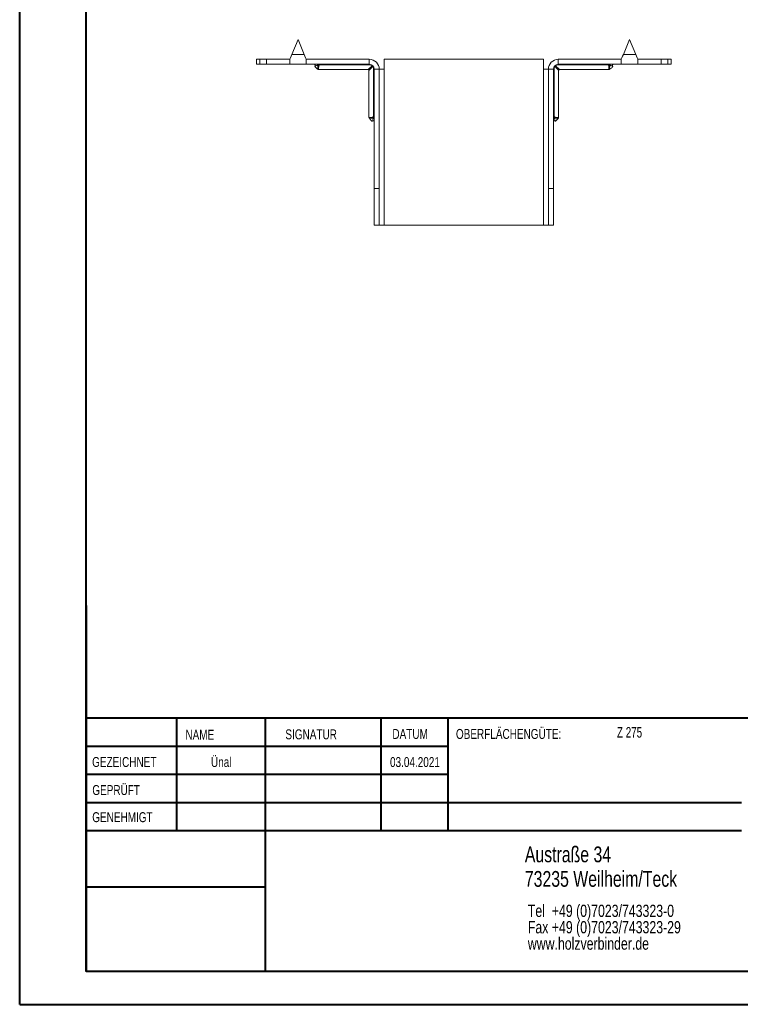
# Model space of a CAD drawing. Header units: millimetres. Extents: x 0 to 210, y 0 to 297.
# Tile 1 of 9: x 0 to 109, y 0 to 149. Entities that reach past the tile are written whole.
import ezdxf

# ---------------------------------------------------------------- set-up
doc = ezdxf.new("R2010")
doc.units = ezdxf.units.MM
doc.styles.add('SLDTEXTSTYLE0', font='TXT', dxfattribs={"width": 0.75})
doc.styles.add('SLDTEXTSTYLE2', font='TXT', dxfattribs={"width": 0.7})

# ---------------------------------------------------------------- blocks, each defined once
blk = doc.blocks.new('SW_NOTE_0')
at = {"color": 0, "linetype": 'Continuous', "lineweight": 0, "char_height": 1.8521, "attachment_point": 1, "style": 'SLDTEXTSTYLE0'}
for s, insert in [('Tel  +49 (0)7023/743323-0', (0, 2.39)), ('Fax +49 (0)7023/743323-29', (0, -0.08)), ('www.holzverbinder.de', (0, -2.55))]:
    blk.add_mtext(s, dxfattribs=dict(at, insert=insert))

msp = doc.modelspace()

# ---------------------------------------------------------------- linework, layer by layer
at = {"color": 7, "linetype": 'Continuous', "lineweight": 40}
for p, q in [((0.08, 0.21), (0.08, 297.21)), ((10.08, 5.21), (10.08, 292.21)), ((10.11, 60.37), (10.11, 5.12)), ((205.08, 43.37), (10.11, 43.37)), ((23.71, 43.37), (23.71, 26.37)), ((37.1, 43.37), (37.1, 5.12)), ((54.51, 43.37), (54.51, 26.37)), ((64.71, 26.37), (64.71, 43.37)), ((64.71, 39.1), (10.11, 39.1)), ((64.71, 34.87), (10.11, 34.87)), ((108.91, 30.62), (10.11, 30.62)), ((108.91, 26.37), (10.11, 26.37)), ((37.1, 17.87), (10.11, 17.87)), ((10.11, 13.71), (10.08, 13.71)), ((10.11, 9.46), (10.08, 9.46)), ((10.08, 5.21), (205.08, 5.21)), ((0.08, 0.21), (210.08, 0.21))]:
    msp.add_line(p, q, dxfattribs=at)
at = {"color": 7, "linetype": 'Continuous', "lineweight": 15}
for p, q in [((42.05, 145.74), (41.11, 143.49)), ((42.99, 143.49), (42.05, 145.74)), ((92.05, 145.74), (91.11, 143.49)), ((92.99, 143.49), (92.05, 145.74)), ((35.8, 142.74), (35.8, 141.99)), ((35.8, 142.74), (36.3, 142.74)), ((36.3, 142.74), (36.3, 141.99)), ((36.3, 142.74), (37.3, 142.74)), ((37.3, 141.99), (37.3, 142.74)), ((40.8, 142.74), (37.3, 142.74)), ((40.8, 142.74), (40.8, 141.99)), ((41.11, 143.49), (42.99, 143.49)), ((52.8, 142.74), (43.3, 142.74)), ((43.3, 141.99), (43.3, 142.74)), ((52.8, 141.99), (52.8, 142.74)), ((55.05, 141.24), (55.05, 142.74)), ((79.05, 142.74), (55.05, 142.74)), ((79.05, 142.74), (79.05, 141.24)), ((81.3, 141.99), (81.3, 142.74)), ((81.3, 142.74), (90.8, 142.74)), ((90.8, 142.74), (90.8, 141.99)), ((91.11, 143.49), (92.99, 143.49)), ((93.3, 142.74), (96.8, 142.74)), ((93.3, 141.99), (93.3, 142.74)), ((96.8, 141.99), (96.8, 142.74)), ((96.8, 142.74), (97.8, 142.74)), ((97.8, 141.99), (97.8, 142.74)), ((97.8, 142.74), (98.3, 142.74)), ((98.3, 141.99), (98.3, 142.74)), ((36.3, 141.99), (35.8, 141.99)), ((37.3, 141.99), (36.3, 141.99)), ((40.8, 141.99), (37.3, 141.99)), ((40.8, 141.99), (43.3, 141.99)), ((52.8, 141.99), (43.3, 141.99)), ((45.16, 141.19), (52.6, 141.19)), ((45.26, 141.99), (45.26, 141.9)), ((52.8, 141.9), (45.26, 141.9)), ((52.8, 141.99), (52.8, 141.9)), ((53.55, 141.24), (53.45, 141.24)), ((53.45, 134.08), (53.45, 141.24)), ((53.55, 141.24), (54.3, 141.24)), ((53.55, 123.24), (53.55, 141.24)), ((54.3, 123.24), (54.3, 141.24)), ((54.3, 141.24), (55.05, 141.24)), ((55.05, 117.74), (55.05, 141.24)), ((79.05, 141.24), (79.05, 117.74)), ((79.05, 141.24), (79.8, 141.24)), ((80.55, 141.24), (79.8, 141.24)), ((79.8, 123.24), (79.8, 141.24)), ((80.55, 123.24), (80.55, 141.24)), ((80.65, 141.24), (80.55, 141.24)), ((80.65, 141.24), (80.65, 134.08)), ((81.3, 141.99), (90.8, 141.99)), ((81.3, 141.9), (81.3, 141.99)), ((88.84, 141.9), (81.3, 141.9)), ((81.5, 141.19), (88.93, 141.19)), ((88.84, 141.9), (88.84, 141.99)), ((90.8, 141.99), (93.3, 141.99)), ((93.3, 141.99), (96.8, 141.99)), ((97.8, 141.99), (96.8, 141.99)), ((98.3, 141.99), (97.8, 141.99)), ((52.75, 141.04), (52.75, 133.99)), ((81.35, 133.99), (81.35, 141.04)), ((53.55, 134.08), (53.45, 134.08)), ((80.65, 134.08), (80.55, 134.08)), ((54.3, 123.24), (53.55, 123.24)), ((53.55, 117.74), (53.55, 123.24)), ((54.3, 117.74), (54.3, 123.24)), ((79.8, 123.24), (80.55, 123.24)), ((79.8, 117.74), (79.8, 123.24)), ((80.55, 117.74), (80.55, 123.24)), ((53.55, 117.74), (54.3, 117.74)), ((54.3, 117.74), (55.05, 117.74)), ((79.05, 117.74), (55.05, 117.74)), ((79.05, 117.74), (79.8, 117.74)), ((79.8, 117.74), (80.55, 117.74))]:
    msp.add_line(p, q, dxfattribs=at)
at = {"color": 7, "linetype": 'Continuous', "lineweight": 0}
for p, q in [((64.71, 39.12), (10.11, 39.12)), ((23.71, 5.21), (23.71, 5.12)), ((54.51, 5.21), (54.51, 5.12))]:
    msp.add_line(p, q, dxfattribs=at)
at = {"color": 7, "linetype": 'Continuous', "lineweight": 15, "flags": 128}
for points in [[(41.11, 143.49), (41, 143.23), (40.9, 142.98), (40.8, 142.74)], [(43.3, 142.74), (43.2, 142.98), (43.1, 143.23), (42.99, 143.49)], [(91.11, 143.49), (91, 143.23), (90.9, 142.98), (90.8, 142.74)], [(93.3, 142.74), (93.2, 142.98), (93.1, 143.23), (92.99, 143.49)], [(52.6, 141.19), (52.61, 141.2), (52.65, 141.24), (52.74, 141.31), (52.87, 141.43), (53.03, 141.57), (53.22, 141.74)], [(53.3, 141.67), (53.13, 141.47), (52.98, 141.31), (52.87, 141.18), (52.79, 141.09), (52.75, 141.05), (52.75, 141.04)], [(53.33, 141.77), (53.32, 141.78), (53.31, 141.78), (53.3, 141.78), (53.29, 141.78), (53.27, 141.77), (53.26, 141.76), (53.24, 141.75), (53.22, 141.74)], [(53.33, 141.77), (53.33, 141.77), (53.34, 141.76), (53.34, 141.74), (53.33, 141.73), (53.33, 141.72), (53.32, 141.7), (53.31, 141.68), (53.3, 141.67)], [(80.8, 141.67), (80.79, 141.68), (80.78, 141.7), (80.77, 141.72), (80.77, 141.73), (80.76, 141.74), (80.76, 141.76), (80.76, 141.77), (80.77, 141.77)], [(80.88, 141.74), (80.86, 141.75), (80.84, 141.76), (80.83, 141.77), (80.81, 141.78), (80.8, 141.78), (80.79, 141.78), (80.78, 141.78), (80.77, 141.77)], [(81.35, 141.04), (81.34, 141.05), (81.31, 141.09), (81.23, 141.18), (81.11, 141.31), (80.97, 141.47), (80.8, 141.67)], [(80.88, 141.74), (81.07, 141.57), (81.23, 141.43), (81.36, 141.31), (81.45, 141.24), (81.49, 141.2), (81.5, 141.19)]]:
    msp.add_lwpolyline(points, dxfattribs=at)
at = {"color": 7, "linetype": 'Continuous', "lineweight": 15}
for centre, radius, start, end in [((52.8, 141.24), 1.5, 0, 90), ((81.3, 141.24), 1.5, 90, 180), ((44.51, 141.84), 0.15, 324.0276, 89.9847), ((44.91, 141.85), 0.143, 355.6319, 86.3468), ((52.6, 141.04), 0.15, 4.8641, 84.7629), ((52.8, 141.24), 0.75, 0, 90), ((52.99, 141.44), 0.384, 37.0415, 52.957), ((81.3, 141.24), 0.75, 90, 180), ((81.11, 141.44), 0.384, 127.043, 142.9585), ((81.5, 141.04), 0.15, 94.8641, 174.7629), ((89.19, 141.85), 0.143, 93.6532, 184.3681), ((89.59, 141.84), 0.15, 90.0158, 215.8679), ((53.41, 133.73), 0.143, 3.6531, 94.3684), ((80.69, 133.73), 0.143, 85.6316, 176.3469), ((53.4, 133.33), 0.15, 0.0166, 125.8681), ((80.7, 133.33), 0.15, 54.0274, 179.9839)]:
    msp.add_arc(centre, radius, start, end, dxfattribs=at)
for points, knots in [([(44.63, 141.75), (44.62, 141.75), (44.61, 141.73), (44.6, 141.7), (44.6, 141.67), (44.61, 141.63), (44.64, 141.57), (44.72, 141.49), (44.88, 141.38), (44.99, 141.29), (45.06, 141.23)], [0, 0, 0, 0, 0.035637, 0.081888, 0.127477, 0.176816, 0.234115, 0.402214, 0.622869, 1, 1, 1, 1]), ([(45.05, 141.84), (44.98, 141.82), (44.85, 141.78), (44.65, 141.76), (44.64, 141.75), (44.63, 141.75)], [0, 0, 0, 0, 0.389365, 0.808806, 1, 1, 1, 1]), ([(45.05, 141.84), (45.07, 141.85), (45.1, 141.85), (45.17, 141.87), (45.21, 141.88), (45.26, 141.9)], [0, 0, 0, 0, 0.5, 0.5, 1, 1, 1, 1]), ([(45.06, 141.24), (45.06, 141.25), (45.06, 141.27), (45.06, 141.42), (45.06, 141.59), (45.05, 141.72), (45.05, 141.81), (45.05, 141.84)], [0, 0, 0, 0, 0.2976671, 0.6036066, 0.7829028, 0.922396, 1, 1, 1, 1]), ([(45.06, 141.24), (45.07, 141.23), (45.09, 141.21), (45.13, 141.19), (45.16, 141.19), (45.16, 141.19)], [0, 0, 0, 0, 0.374472, 0.822311, 1, 1, 1, 1]), ([(45.26, 141.9), (45.23, 141.86), (45.19, 141.8), (45.16, 141.63), (45.16, 141.51), (45.16, 141.36), (45.16, 141.23), (45.16, 141.2), (45.16, 141.19)], [0, 0, 0, 0, 0.097005, 0.176501, 0.437438, 0.452613, 0.72822, 1, 1, 1, 1]), ([(53.22, 141.74), (53.17, 141.79), (53.1, 141.83), (52.96, 141.88), (52.88, 141.9), (52.8, 141.9)], [0, 0, 0, 0, 0.5, 0.5, 1, 1, 1, 1]), ([(53.45, 141.24), (53.45, 141.32), (53.44, 141.4), (53.39, 141.54), (53.35, 141.61), (53.3, 141.67)], [0, 0, 0, 0, 0.5, 0.5, 1, 1, 1, 1]), ([(80.8, 141.67), (80.75, 141.61), (80.71, 141.54), (80.66, 141.4), (80.65, 141.32), (80.65, 141.24)], [0, 0, 0, 0, 0.5, 0.5, 1, 1, 1, 1]), ([(81.3, 141.9), (81.22, 141.9), (81.14, 141.88), (81, 141.83), (80.93, 141.79), (80.88, 141.74)], [0, 0, 0, 0, 0.5, 0.5, 1, 1, 1, 1]), ([(88.84, 141.9), (88.88, 141.88), (88.92, 141.87), (89, 141.85), (89.03, 141.85), (89.05, 141.84)], [0, 0, 0, 0, 0.5, 0.5, 1, 1, 1, 1]), ([(88.93, 141.19), (88.94, 141.2), (88.94, 141.23), (88.94, 141.41), (88.94, 141.63), (88.91, 141.8), (88.87, 141.86), (88.84, 141.9)], [0, 0, 0, 0, 0.271801, 0.547482, 0.823452, 0.902969, 1, 1, 1, 1]), ([(88.93, 141.19), (88.95, 141.19), (88.97, 141.19), (89.01, 141.21), (89.03, 141.23), (89.04, 141.24)], [0, 0, 0, 0, 0.306963, 0.695976, 1, 1, 1, 1]), ([(89.05, 141.84), (89.05, 141.81), (89.05, 141.76), (89.05, 141.67), (89.04, 141.57), (89.04, 141.41), (89.04, 141.27), (89.04, 141.25), (89.04, 141.24)], [0, 0, 0, 0, 0.077566, 0.12535, 0.243401, 0.396661, 0.702451, 1, 1, 1, 1]), ([(89.04, 141.23), (89.1, 141.29), (89.24, 141.4), (89.41, 141.51), (89.49, 141.61), (89.5, 141.67), (89.5, 141.7), (89.49, 141.73), (89.47, 141.75), (89.47, 141.75)], [0, 0, 0, 0, 0.361958, 0.699924, 0.822696, 0.873687, 0.922608, 0.975032, 1, 1, 1, 1]), ([(89.47, 141.75), (89.46, 141.75), (89.45, 141.76), (89.25, 141.78), (89.12, 141.82), (89.05, 141.84)], [0, 0, 0, 0, 0.191184, 0.61064, 1, 1, 1, 1]), ([(52.75, 133.99), (52.75, 133.99), (52.75, 133.96), (52.76, 133.93), (52.78, 133.9), (52.79, 133.89), (52.8, 133.88)], [0, 0, 0, 0, 0.131478, 0.538212, 0.868129, 1, 1, 1, 1]), ([(52.76, 133.99), (52.76, 133.99), (52.77, 133.99), (52.94, 133.98), (53.13, 133.98), (53.28, 134), (53.36, 134.02), (53.42, 134.06), (53.45, 134.08)], [0, 0, 0, 0, 0.23003, 0.50533, 0.78131, 0.830539, 0.9055, 1, 1, 1, 1]), ([(52.78, 133.9), (52.84, 133.83), (52.95, 133.69), (53.07, 133.52), (53.17, 133.44), (53.22, 133.42), (53.26, 133.43), (53.29, 133.44), (53.31, 133.45), (53.31, 133.46)], [0, 0, 0, 0, 0.36008, 0.698769, 0.822071, 0.873144, 0.921976, 0.974192, 1, 1, 1, 1]), ([(53.4, 133.88), (53.37, 133.88), (53.32, 133.88), (53.21, 133.88), (53.09, 133.88), (52.94, 133.89), (52.81, 133.89), (52.8, 133.89), (52.8, 133.89)], [0, 0, 0, 0, 0.068654, 0.129494, 0.308952, 0.44374, 0.748569, 1, 1, 1, 1]), ([(53.31, 133.46), (53.31, 133.46), (53.31, 133.48), (53.34, 133.67), (53.38, 133.81), (53.4, 133.88)], [0, 0, 0, 0, 0.191185, 0.610639, 1, 1, 1, 1]), ([(53.45, 134.08), (53.44, 134.04), (53.43, 134), (53.41, 133.93), (53.4, 133.89), (53.4, 133.88)], [0, 0, 0, 0, 0.5, 0.5, 1, 1, 1, 1]), ([(80.7, 133.88), (80.7, 133.89), (80.69, 133.93), (80.67, 134), (80.66, 134.04), (80.65, 134.08)], [0, 0, 0, 0, 0.5, 0.5, 1, 1, 1, 1]), ([(80.65, 134.08), (80.68, 134.06), (80.74, 134.02), (80.82, 134), (80.97, 133.98), (81.16, 133.98), (81.33, 133.99), (81.34, 133.99), (81.34, 133.99)], [0, 0, 0, 0, 0.0945, 0.169461, 0.21869, 0.49467, 0.76997, 1, 1, 1, 1]), ([(81.3, 133.89), (81.29, 133.89), (81.29, 133.89), (81.15, 133.89), (80.99, 133.88), (80.87, 133.88), (80.78, 133.88), (80.73, 133.88), (80.7, 133.88)], [0, 0, 0, 0, 0.251422, 0.556231, 0.751786, 0.870515, 0.931351, 1, 1, 1, 1]), ([(80.7, 133.88), (80.72, 133.81), (80.76, 133.67), (80.79, 133.48), (80.79, 133.46), (80.79, 133.46)], [0, 0, 0, 0, 0.389366, 0.808806, 1, 1, 1, 1]), ([(80.79, 133.46), (80.8, 133.45), (80.81, 133.44), (80.84, 133.43), (80.88, 133.42), (80.91, 133.44), (80.97, 133.47), (81.05, 133.55), (81.16, 133.71), (81.26, 133.82), (81.31, 133.9)], [0, 0, 0, 0, 0.036428, 0.082506, 0.128022, 0.177439, 0.23496, 0.403777, 0.624753, 1, 1, 1, 1]), ([(81.3, 133.88), (81.3, 133.88), (81.32, 133.89), (81.33, 133.92), (81.35, 133.96), (81.35, 133.98), (81.35, 133.99)], [0, 0, 0, 0, 0.005284, 0.401548, 0.82932, 1, 1, 1, 1])]:
    msp.add_open_spline(points, degree=3, knots=knots, dxfattribs=at)

# ---------------------------------------------------------------- block references
at = {"color": 7, "linetype": 'Continuous', "lineweight": 0}
msp.add_blockref('SW_NOTE_0', (76.7, 12.85), dxfattribs=at)

# ---------------------------------------------------------------- texts
for s, insert, char_height, attachment_point, style in [('NAME', (25.07, 41.62), 1.5, 1, 'SLDTEXTSTYLE0'), ('SIGNATUR', (40.14, 41.68), 1.5, 1, 'SLDTEXTSTYLE0'), ('DATUM', (56.28, 41.74), 1.5, 1, 'SLDTEXTSTYLE0'), ('OBERFLÄCHENGÜTE:', (65.86, 41.74), 1.5, 1, 'SLDTEXTSTYLE0'), ('Z 275', (90.14, 42.03), 1.587, 1, 'SLDTEXTSTYLE2'), ('GEZEICHNET', (11, 37.51), 1.5, 1, 'SLDTEXTSTYLE0'), ('Ünal', (30.47, 37.5), 1.499, 2, 'SLDTEXTSTYLE0'), ('03.04.2021', (59.68, 37.5), 1.499, 2, 'SLDTEXTSTYLE0'), ('GEPRÜFT', (11.03, 33.28), 1.5, 1, 'SLDTEXTSTYLE0'), ('GENEHMIGT', (11.02, 29.19), 1.5, 1, 'SLDTEXTSTYLE0'), ('Austraße 34', (76.25, 24.02), 2.3813, 1, 'SLDTEXTSTYLE0'), ('73235 Weilheim/Teck', (76.25, 20.32), 2.3813, 1, 'SLDTEXTSTYLE0')]:
    msp.add_mtext(s, dxfattribs=dict(at, insert=insert, char_height=char_height, attachment_point=attachment_point, style=style))

doc.saveas('drawing.dxf')
